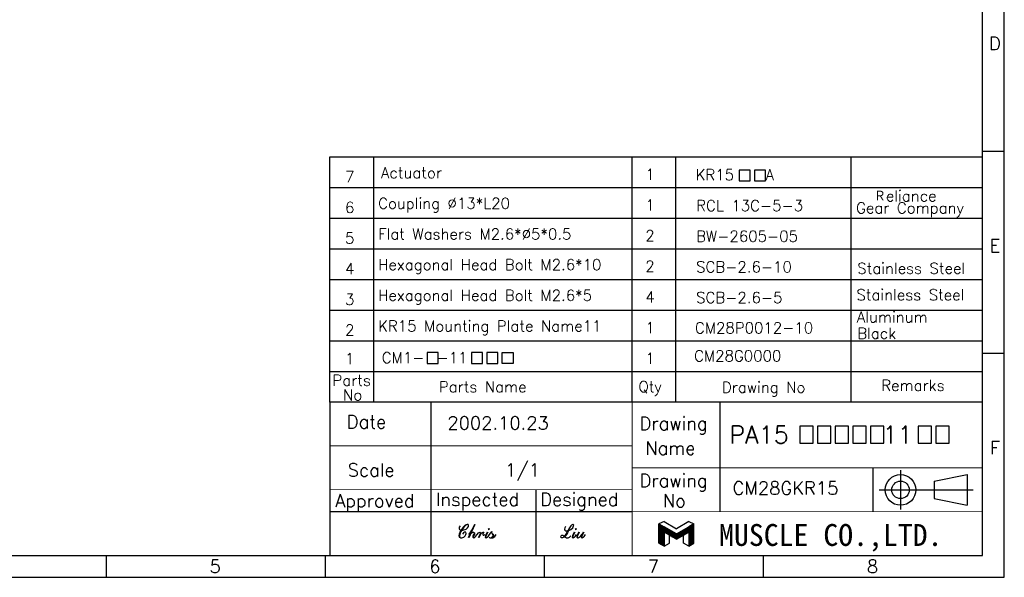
# Model space of a CAD drawing. Extents: x -129 to 281, y -129 to 158.
# Tile 5 of 7: x 56 to 281, y -129 to -2. Entities that reach past the tile are written whole.
import ezdxf
from ezdxf.enums import TextEntityAlignment as Align
from ezdxf.lldxf.tags import DXFTag

# ---------------------------------------------------------------- set-up
doc = ezdxf.new("R2010")
doc.units = 0
doc.header["$MEASUREMENT"] = 0
for name, color, linetype in [('1', 7, 'Continuous'), ('CENTER', 1, 'CENTER'), ('DIMS', 6, 'Continuous'), ('OBJECT', 7, 'Continuous')]:
    doc.layers.add(name, color=color, linetype=linetype)
doc.styles.add('ROMAN', font='scriptc.shx', dxfattribs={"oblique": 10, "bigfont": 'bigfont.shx'})
doc.styles.get("Standard").update_dxf_attribs({"font": 'simplex.shx', "bigfont": 'bigfont.shx'})
tags = doc.linetypes.add('CENTER', pattern=[17.5, 13, -1.5, 1.5, -1.5]).pattern_tags.tags
tags[10:11] = [DXFTag(74, 4), DXFTag(75, 0), DXFTag(340, '0'), DXFTag(46, 1.0), DXFTag(50, 0.0), DXFTag(44, 0.0), DXFTag(45, 0.0)]
tags[8:9] = [DXFTag(74, 4), DXFTag(75, 0), DXFTag(340, '0'), DXFTag(46, 1.0), DXFTag(50, 0.0), DXFTag(44, 0.0), DXFTag(45, 0.0)]
tags[6:7] = [DXFTag(74, 4), DXFTag(75, 0), DXFTag(340, '0'), DXFTag(46, 1.0), DXFTag(50, 0.0), DXFTag(44, 0.0), DXFTag(45, 0.0)]
tags[4:5] = [DXFTag(74, 4), DXFTag(75, 0), DXFTag(340, '0'), DXFTag(46, 1.0), DXFTag(50, 0.0), DXFTag(44, 0.0), DXFTag(45, 0.0)]

# ---------------------------------------------------------------- blocks, each defined once
blk = doc.blocks.new('A$C76C73055')
at = {"layer": '1', "linetype": 'Continuous'}
for p, q in [((1.5, 7.02), (0, 6.39)), ((0, 0.87), (0, 6.39)), ((0, 6.39), (1.5, 5.52)), ((0, 6.19), (0.34, 6.19)), ((0, 5.99), (0.68, 5.99)), ((0, 5.79), (1.03, 5.79)), ((1.5, 7.02), (5, 5)), ((8.5, 7.02), (5, 5)), ((8.5, 7.02), (10, 6.39)), ((10, 6.39), (8.5, 5.52)), ((8.97, 5.79), (10, 5.79)), ((9.32, 5.99), (10, 5.99)), ((9.66, 6.19), (10, 6.19)), ((10, 0.87), (10, 6.39)), ((0, 5.59), (1.37, 5.59)), ((0, 5.39), (1.72, 5.39)), ((0, 5.19), (2.07, 5.19)), ((0, 4.99), (2.41, 4.99)), ((0, 4.79), (2.76, 4.79)), ((0, 4.59), (3.11, 4.59)), ((0, 4.39), (3.45, 4.39)), ((0, 4.19), (3.8, 4.19)), ((0, 3.99), (1.5, 3.99)), ((0, 3.79), (1.5, 3.79)), ((0, 3.59), (1.5, 3.59)), ((0, 3.39), (1.5, 3.39)), ((0, 3.19), (1.5, 3.19)), ((0, 2.99), (1.5, 2.99)), ((5, 3.5), (1.5, 5.52)), ((1.5, 4.02), (1.5, 0)), ((5, 2), (1.5, 4.02)), ((1.55, 3.99), (4.15, 3.99)), ((1.89, 3.79), (4.49, 3.79)), ((2.24, 3.59), (4.84, 3.59)), ((2.59, 3.39), (7.41, 3.39)), ((2.93, 3.19), (7.07, 3.19)), ((3, 0.87), (3, 3.16)), ((3.28, 2.99), (6.72, 2.99)), ((5, 3.5), (8.5, 5.52)), ((5, 2), (8.5, 4.02)), ((5.16, 3.59), (7.76, 3.59)), ((5.51, 3.79), (8.1, 3.79)), ((5.85, 3.99), (8.45, 3.99)), ((6.2, 4.19), (10, 4.19)), ((6.55, 4.39), (10, 4.39)), ((6.89, 4.59), (10, 4.59)), ((7, 0.87), (7, 3.16)), ((7.24, 4.79), (10, 4.79)), ((7.59, 4.99), (10, 4.99)), ((7.93, 5.19), (10, 5.19)), ((8.28, 5.39), (10, 5.39)), ((8.5, 4.02), (8.5, 0)), ((8.5, 3.99), (10, 3.99)), ((8.5, 3.79), (10, 3.79)), ((8.5, 3.59), (10, 3.59)), ((8.5, 3.39), (10, 3.39)), ((8.5, 3.19), (10, 3.19)), ((8.5, 2.99), (10, 2.99)), ((8.62, 5.59), (10, 5.59)), ((0, 2.79), (1.5, 2.79)), ((0, 2.59), (1.5, 2.59)), ((0, 2.39), (1.5, 2.39)), ((0, 2.19), (1.5, 2.19)), ((0, 1.99), (1.5, 1.99)), ((0, 1.79), (1.5, 1.79)), ((0, 1.59), (1.5, 1.59)), ((0, 1.39), (1.5, 1.39)), ((0, 1.19), (1.5, 1.19)), ((0, 0.99), (1.5, 0.99)), ((1.5, 0), (0, 0.87)), ((0.13, 0.79), (1.5, 0.79)), ((0.47, 0.59), (1.5, 0.59)), ((0.82, 0.39), (1.5, 0.39)), ((1.17, 0.19), (1.5, 0.19)), ((1.5, 0), (3, 0.87)), ((3.63, 2.79), (6.37, 2.79)), ((3.97, 2.59), (6.03, 2.59)), ((4.32, 2.39), (5.68, 2.39)), ((4.67, 2.19), (5.33, 2.19)), ((8.5, 0), (7, 0.87)), ((8.5, 2.79), (10, 2.79)), ((8.5, 2.59), (10, 2.59)), ((8.5, 2.39), (10, 2.39)), ((8.5, 2.19), (10, 2.19)), ((8.5, 1.99), (10, 1.99)), ((8.5, 1.79), (10, 1.79)), ((8.5, 1.59), (10, 1.59)), ((8.5, 1.39), (10, 1.39)), ((8.5, 1.19), (10, 1.19)), ((8.5, 0.99), (10, 0.99)), ((8.5, 0), (10, 0.87)), ((8.5, 0.79), (9.87, 0.79)), ((8.5, 0.59), (9.53, 0.59)), ((8.5, 0.39), (9.18, 0.39)), ((8.5, 0.19), (8.83, 0.19))]:
    blk.add_line(p, q, dxfattribs=at)

msp = doc.modelspace()

# ---------------------------------------------------------------- linework, layer by layer
at = {"layer": 'CENTER'}
for p, q in [((257.5864, -104.9639), (257.5864, -113.9639)), ((252.6954, -109.4639), (274.1783, -109.4639))]:
    msp.add_line(p, q, dxfattribs=at)
at = {"layer": 'DIMS'}
msp.add_lwpolyline([(-128.7157, -129.4208), (281.2843, -129.4208), (281.2843, 157.5792), (-128.7157, 157.5792)], close=True, dxfattribs=at)
at = {"layer": 'OBJECT', "ltscale": 10}
for p, q in [((127.2843, -33.4208), (276.2843, -33.4208)), ((127.2843, -89.4208), (127.2843, -33.4208)), ((137.2843, -89.4208), (137.2843, -33.4208)), ((196.2843, -89.4208), (196.2843, -33.4208)), ((206.2843, -89.4208), (206.2843, -33.4208)), ((246.2843, -89.4208), (246.2843, -33.4208)), ((276.2843, -89.4208), (276.2843, -33.4208)), ((127.2843, -40.4208), (276.2843, -40.4208)), ((127.2843, -47.4208), (276.2843, -47.4208)), ((127.2843, -54.4208), (276.2843, -54.4208)), ((127.2843, -61.4208), (276.2843, -61.4208)), ((127.2843, -68.4208), (276.2843, -68.4208)), ((127.2843, -75.4208), (276.2843, -75.4208)), ((127.2843, -82.4208), (276.2843, -82.4208)), ((150.2843, -89.4208), (150.2843, -109.4208)), ((216.2843, -89.4208), (216.2843, -114.4208)), ((150.2843, -109.4208), (150.2843, -124.4208)), ((174.2843, -109.4208), (174.2843, -124.4208)), ((127.2843, -114.4208), (196.2843, -114.4208))]:
    msp.add_line(p, q, dxfattribs=at)
at = {"layer": 'OBJECT'}
for p, q in [((276.2843, -32.0875), (281.2843, -32.0875)), ((276.2843, -78.2541), (281.2843, -78.2541)), ((251.2843, -104.4208), (251.2843, -114.4208)), ((265.2727, -107.4639), (272.7727, -105.9639)), ((265.2727, -107.4639), (265.2727, -111.4639)), ((272.7727, -105.9639), (272.7727, -112.9639)), ((265.2727, -111.4639), (272.7727, -112.9639)), ((76.2843, -129.4208), (76.2843, -124.4208)), ((126.2843, -129.4208), (126.2843, -124.4208)), ((176.2843, -129.4208), (176.2843, -124.4208)), ((226.2843, -129.4208), (226.2843, -124.4208))]:
    msp.add_line(p, q, dxfattribs=at)
for points in [[(-123.7157, -124.4208), (276.2843, -124.4208), (276.2843, 152.5792), (-123.7157, 152.5792)], [(220.7401, -38.9145), (223.2401, -38.9145), (223.2401, -36.4145), (220.7401, -36.4145)], [(224.2401, -38.9145), (226.7401, -38.9145), (226.7401, -36.4145), (224.2401, -36.4145)], [(149.4848, -80.5845), (151.9848, -80.5845), (151.9848, -78.0845), (149.4848, -78.0845)], [(159.5881, -80.5845), (162.0881, -80.5845), (162.0881, -78.0845), (159.5881, -78.0845)], [(163.0881, -80.5845), (165.5881, -80.5845), (165.5881, -78.0845), (163.0881, -78.0845)], [(169.0881, -80.5845), (166.5881, -80.5845), (166.5881, -78.0845), (169.0881, -78.0845)], [(127.2843, -124.4208), (276.2843, -124.4208), (276.2843, -89.4208), (127.2843, -89.4208)], [(234.5519, -98.7944), (237.5977, -98.7944), (237.5977, -94.9408), (234.5519, -94.9408)], [(238.5977, -98.7944), (241.6434, -98.7944), (241.6434, -94.9408), (238.5977, -94.9408)], [(242.6434, -98.7944), (245.6892, -98.7944), (245.6892, -94.9408), (242.6434, -94.9408)], [(246.6892, -98.7944), (249.735, -98.7944), (249.735, -94.9408), (246.6892, -94.9408)], [(250.735, -98.7944), (253.7808, -98.7944), (253.7808, -94.9408), (250.735, -94.9408)], [(261.6234, -98.7944), (264.6692, -98.7944), (264.6692, -94.9408), (261.6234, -94.9408)], [(265.6692, -98.7944), (268.7149, -98.7944), (268.7149, -94.9408), (265.6692, -94.9408)]]:
    msp.add_lwpolyline(points, close=True, dxfattribs=at)
at = {"layer": 'OBJECT', "ltscale": 10, "const_width": 0.2}
for points in [[(276.2843, -89.4208), (127.2843, -89.4208), (127.2843, -124.4208)], [(196.2843, -89.4208), (196.2843, -124.4208)], [(127.2843, -99.4208), (196.2843, -99.4208)], [(196.2843, -104.4208), (276.2843, -104.4208)], [(127.2843, -109.4208), (196.2843, -109.4208)], [(196.2843, -114.4208), (276.2843, -114.4208)]]:
    msp.add_lwpolyline(points, dxfattribs=at)
at = {"layer": 'OBJECT'}
for radius in [3.5, 2]:
    msp.add_circle((257.5864, -109.4639), radius, dxfattribs=at)

# ---------------------------------------------------------------- block references
at = {"layer": 'OBJECT', "ltscale": 10, "xscale": 0.8000000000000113, "yscale": 0.8000000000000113, "zscale": 0.8}
msp.add_blockref('A$C76C73055', (202.4092, -122.3159), dxfattribs=at)

# ---------------------------------------------------------------- texts
at = {"layer": 'OBJECT'}
for s, p in [('D', (279.1551, -9.0041)), ('E', (279.1551, -55.1708)), ('F', (279.1551, -101.3375)), ('5', (101.0809, -128.4208)), ('6', (151.2297, -128.4208)), ('7', (201.1408, -128.4208)), ('8', (251.1967, -128.4208))]:
    msp.add_text(s, height=3, dxfattribs=at).set_placement(p, align=Align.CENTER)
for s, height, p in [('Actuator', 2.5, (138.9299, -38.2857)), ('7', 2.5, (130.7235, -39.2153)), ('1', 2.5, (199.2959, -38.6502)), ('KR15\u3000\u3000 A', 2.5, (210.7802, -38.7512)), ('Coupling %%C13*L20', 2.5, (138.2825, -45.2857)), ('Ｒeliance', 2.5, (251.491, -43.5862)), ('6', 2.5, (130.7235, -46.2153)), ('1', 2.5, (199.2959, -45.6502)), ('RCL 13C-5-3', 2.5, (210.9078, -45.7903)), ('Gear Company', 2.5, (247.4314, -46.3213)), ('5', 2.5, (130.7235, -53.2153)), ('Flat Washers M2.6*%%c5*0.5', 2.5, (138.2825, -52.2857)), ('2', 2.5, (199.2959, -52.6502)), ('BW-2605-05', 2.5, (210.9078, -52.7903)), ('4', 2.5, (130.7235, -60.2153)), ('Hexagonal Head Bolt M2.6*10', 2.5, (138.2825, -59.2857)), ('2', 2.5, (199.2959, -59.6502)), ('SCB-2.6-10', 2.5, (210.9078, -59.7903)), (' Stainless Steel', 2.5, (245.9944, -60.1145)), ('3', 2.5, (130.7235, -67.2153)), ('Hexagonal Head Bolt M2.6*5', 2.5, (138.2825, -66.2857)), ('4', 2.5, (199.2959, -66.6502)), ('SCB-2.6-5', 2.5, (210.9078, -66.7903)), ('Stainless Steel', 2.5, (247.5181, -66.1533)), ('Aluminum', 2.5, (247.5999, -71.2264)), ('2', 2.5, (130.7235, -74.2153)), ('KR15 Mounting Plate Name11', 2.5, (138.2825, -73.2857)), ('1', 2.5, (199.2959, -73.6502)), ('CM28P0012-10', 2.5, (210.6372, -73.7154)), ('Black', 2.5, (247.7039, -74.9683)), ('1', 2.5, (130.7211, -80.7244)), ('CM1-\u3000-11\u3000', 2.5, (139.1083, -80.516)), ('1', 2.5, (199.2959, -80.6502)), ('CM28G0000', 2.5, (210.4312, -80.1132)), ('Parts ', 2.5, (127.8418, -85.7028)), ('Parts Name', 2.5, (152.1508, -87.1744)), ('Qty', 2.5, (197.7289, -87.1246)), ('Remarks ', 2.5, (253.1798, -86.8471)), ('No', 2.5, (130.2711, -89.0181)), ('Date', 3, (131.1162, -95.4208)), ('2002.10.23', 3, (154.1058, -95.6733)), ('Drawing', 3, (197.9616, -95.7886)), ('PA15\u3000  \u3000\u3000 11\u3000 ', 4, (218.5005, -98.8578)), ('Name', 3, (199.2843, -101.4208)), (' Scale', 3, (129.2843, -106.4208)), ('1/1', 3, (167.2843, -106.4208)), ('Drawing', 3, (197.9616, -108.8295)), ('CM28GKR15', 3, (219.225, -110.5477)), ('Approved', 3, (128.4601, -113.4208)), ('Inspected', 3, (151.4589, -113.1359)), ('Designed', 3, (175.2873, -113.1359)), ('No', 3, (203.2843, -113.4208))]:
    msp.add_text(s, height=height, dxfattribs=at).set_placement(p)
at = {"layer": 'OBJECT', "ltscale": 10}
msp.add_text('Drawing No', height=2.5, dxfattribs=at).set_placement((216.7942, -87.2823))
at = {"layer": 'OBJECT', "ltscale": 0.5, "style": 'ROMAN', "oblique": 10}
for s, p in [('Chris', (156.135, -120.3958)), ('Liu', (180.135, -120.3958))]:
    msp.add_text(s, height=3, dxfattribs=at).set_placement(p)
at = {"layer": 'OBJECT', "ltscale": 10, "insert": (216.1421, -117.2586), "char_height": 5, "width": 61.8205, "attachment_point": 1}
msp.add_mtext('\\fＭＳ ゴシック|b0|i0|c128|p49;MUSCLE CO.,LTD.', dxfattribs=at)

doc.saveas('drawing.dxf')
